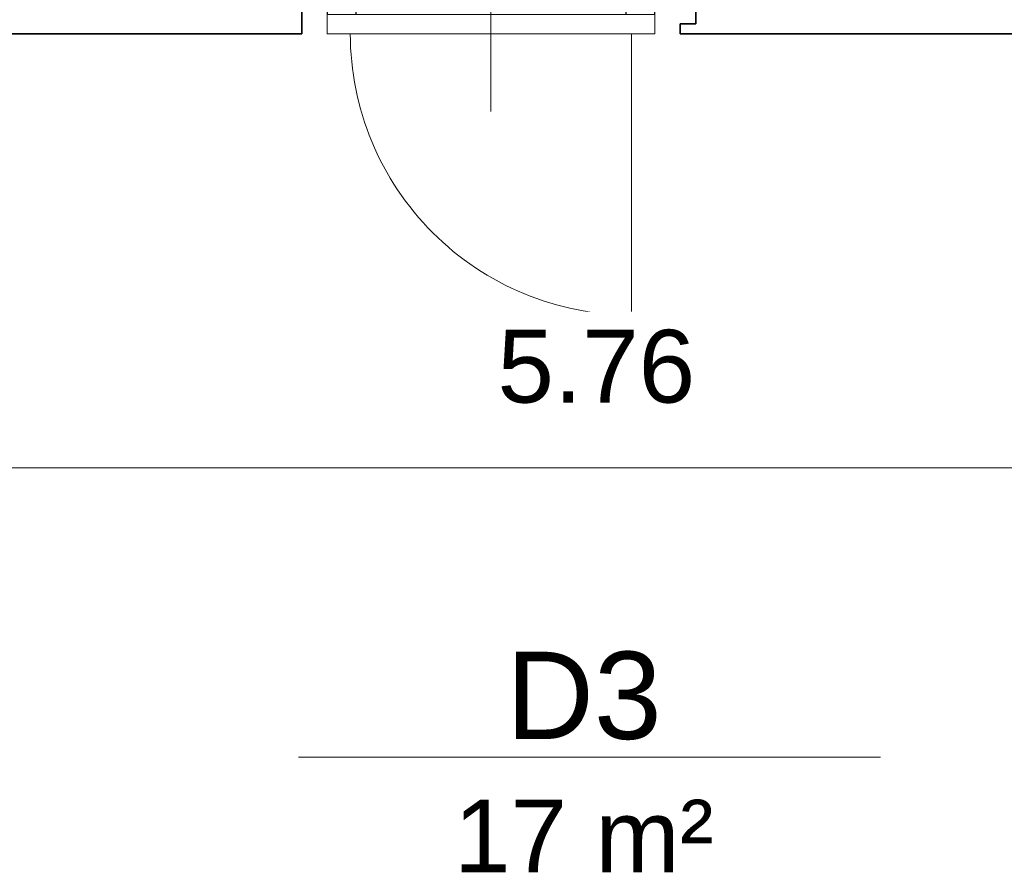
# Model space of a CAD drawing. Header units: metres. Extents: x -8.4 to -0.4, y -17.3 to -5.5.
# Tile 6 of 8: x -5.6 to -3.1, y -15 to -12.8. Entities that reach past the tile are written whole.
import ezdxf

# ---------------------------------------------------------------- set-up
doc = ezdxf.new("R2010")
doc.units = ezdxf.units.M
for name, color, linetype, lineweight in [('A-ANNO-DIMS', 211, 'Continuous', 9), ('A-ANNO-DIMS-75', 211, 'Continuous', 9), ('A-AREA-IDEN', 2, 'Continuous', 9), ('A-DETL-GENF', 92, 'Continuous', 18), ('A-DOOR', 31, 'Continuous', 18), ('A-DOOR-FRAM', 31, 'Continuous', 25), ('A-WALL', 113, 'Continuous', 18)]:
    doc.layers.add(name, color=color, linetype=linetype, lineweight=lineweight)
doc.styles.add('Arial', font='arial.ttf', dxfattribs={"height": 0.1875})
doc.styles.add('Arial_1', font='arial.ttf', dxfattribs={"height": 0.225})
doc.dimstyles.new('Diagonal_-_Arial_2_5_mm', dxfattribs={"dimscale": 0.3048, "dimtxt": 0.191299, "dimasz": 0.738189, "dimexe": 0.590551, "dimexo": 0.369094, "dimgap": 0.369094, "dimtad": 1, "dimrnd": 0.01, "dimzin": 0, "dimdsep": 46, "dimtxsty": 'Arial', "dimblk1": 'OBLIQUE', "dimblk2": 'OBLIQUE', "dimsah": 1, "dimcen": 0.09, "dimazin": 0, "dimtfac": 1, "dimtdec": 4, "dimtix": 1, "dimtmove": 0, "dimatfit": 3, "dimfxl": 1, "dimtvp": 1, "dimtfill": 1, "dimtolj": 1, "dimtzin": 0, "dimarcsym": 2})

# ---------------------------------------------------------------- blocks, each defined once
blk = doc.blocks.new('Puerta abatible ciega con ventilación - 72_5 x 203 cm-215033-PRIMERA')
at = {"layer": 'A-DETL-GENF'}
for p in [(-0.3275, 0.763), (-0.3625, 0.038)]:
    blk.add_line(p, (-0.3625, 0.763), dxfattribs=at)
blk.add_arc((-0.3625, 0.038), 0.725, 360, 90, dxfattribs=at)
at = {"layer": 'A-DOOR'}
for p, q in [((0, 0.238), (0, -0.238)), ((-0.4225, 0.038), (-0.4225, -0.012)), ((0.4225, 0.038), (-0.4225, 0.038)), ((0.4225, -0.012), (0.4225, 0.038)), ((-0.4225, -0.012), (0.4225, -0.012))]:
    blk.add_line(p, q, dxfattribs=at)
at = {"layer": 'A-DOOR-FRAM'}
for p, q in [((-0.4225, -0.012), (-0.4225, -0.038)), ((-0.3475, -0.038), (-0.3475, -0.012)), ((0.3475, -0.012), (0.3475, -0.038)), ((0.4225, -0.038), (0.4225, -0.012)), ((-0.4225, -0.038), (-0.3475, -0.038)), ((0.3475, -0.038), (0.4225, -0.038))]:
    blk.add_line(p, q, dxfattribs=at)
blk = doc.blocks.new('Etiqueta de habitación simple - Etiqueta de habitación simple-237112-PRIMERA')
at = {"layer": 'A-AREA-IDEN'}
blk.add_line((-0.01, 0), (0.01, 0), dxfattribs=at)
blk = doc.blocks.new('DIMBLOCK8-PRIMERA')
at = {"layer": 'A-ANNO-DIMS-75', "lineweight": 50}
for p, q in [((-6.9894, -13.97), (-6.8769, -13.8575)), ((-1.23, -13.97), (-1.1175, -13.8575)), ((-6.9894, -13.97), (-7.1019, -14.0825)), ((-1.23, -13.97), (-1.3425, -14.0825))]:
    blk.add_line(p, q, dxfattribs=at)
at = {"layer": 'A-ANNO-DIMS-75'}
for p, q in [((-6.9894, -13.9234), (-6.9894, -14.15)), ((-6.9894, -13.97), (-6.9894, -13.9234)), ((-1.23, -13.9234), (-1.23, -14.15)), ((-1.23, -13.97), (-1.23, -13.9234)), ((-6.9894, -13.97), (-1.23, -13.97))]:
    blk.add_line(p, q, dxfattribs=at)
at = {"layer": 'A-ANNO-DIMS-75', "color": 0, "insert": (-4.3628, -13.6141), "char_height": 0.1875, "width": 0.607447, "attachment_point": 1, "line_spacing_factor": 0.941778, "style": 'Arial', "bg_fill": 3, "box_fill_scale": 1.25, "bg_fill_color": 256, "bg_fill_true_color": 13158600, "bg_fill_transparency": 0}
blk.add_mtext('5.76', dxfattribs=at)
blk = doc.blocks.new('_Oblique')
at = {"color": 0, "linetype": 'ByBlock', "lineweight": -2}
blk.add_line((-0.5, -0.5), (0.5, 0.5), dxfattribs=at)

msp = doc.modelspace()

# ---------------------------------------------------------------- linework, layer by layer
at = {"layer": 'A-WALL', "lineweight": 35}
for p, q in [((-3.8515, -12.765), (-3.8515, -12.8256)), ((-4.867, -12.851), (-4.867, -12.775)), ((-3.8515, -12.8256), (-3.892, -12.8256)), ((-3.892, -12.8256), (-3.892, -12.851)), ((-6.8534, -12.851), (-4.867, -12.851)), ((-3.892, -12.851), (-1.3592, -12.851))]:
    msp.add_line(p, q, dxfattribs=at)

# ---------------------------------------------------------------- block references
at = {"layer": 'A-AREA-IDEN', "xscale": 74.99999999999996, "yscale": 74.99999999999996, "zscale": 74.99999999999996}
msp.add_blockref('Etiqueta de habitación simple - Etiqueta de habitación simple-237112-PRIMERA', (-4.1255, -14.7158), dxfattribs=at)
at = {"layer": 'A-DOOR', "rotation": 180}
msp.add_blockref('Puerta abatible ciega con ventilación - 72_5 x 203 cm-215033-PRIMERA', (-4.3795, -12.813), dxfattribs=at)

# ---------------------------------------------------------------- texts
at = {"layer": 'A-AREA-IDEN', "attachment_point": 1}
for s, insert, char_height, width, style in [('D3', (-4.341, -14.4438), 0.225, 0.493038, 'Arial_1'), ('17 m²', (-4.4748, -14.825), 0.1875, 0.817721, 'Arial')]:
    msp.add_mtext(s, dxfattribs=dict(at, insert=insert, char_height=char_height, width=width, style=style))

# ---------------------------------------------------------------- dimensions: what is measured, and where the dimension line sits
at = {"layer": 'A-ANNO-DIMS'}
dim = msp.add_linear_dim(base=(-1.23, -13.97), p1=(-6.9894, -13.8109), p2=(-1.23, -13.8109), dimstyle='Diagonal_-_Arial_2_5_mm', override={"dimpost": '<>', "dimfxl": 5.759485}, dxfattribs=at)
dim.commit()
dim.dimension.update_dxf_attribs({"geometry": 'DIMBLOCK8-PRIMERA', "text_midpoint": (-4.1097, -13.7618)})

doc.saveas('drawing.dxf')
